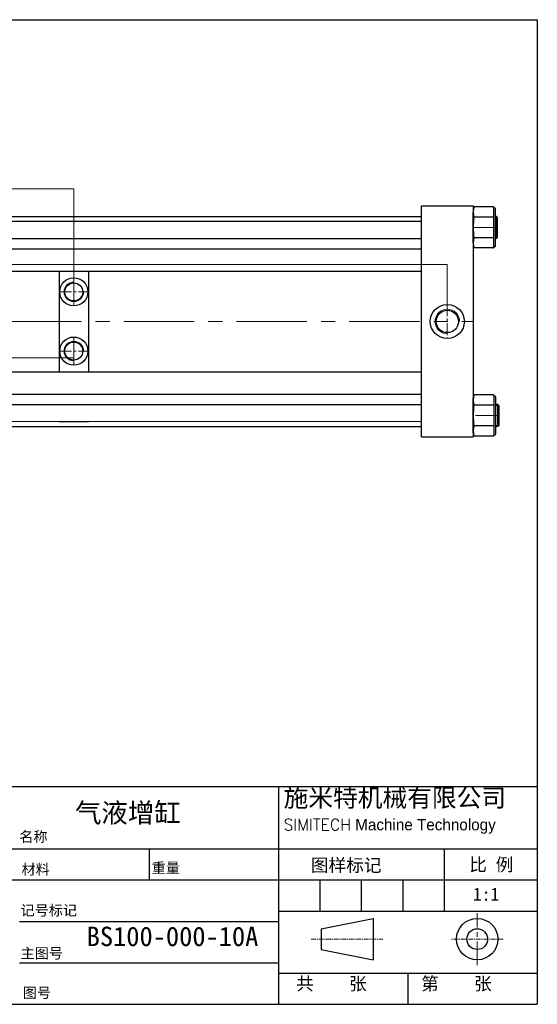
# Model space of a CAD drawing. Header units: millimetres. Extents: x 19428 to 22105, y 2450 to 5923.
# Tile 35 of 35: x 20688 to 21388, y 4593 to 5923. Entities that reach past the tile are written whole.
import ezdxf

# ---------------------------------------------------------------- set-up
doc = ezdxf.new("R2010")
doc.units = ezdxf.units.MM
doc.linetypes.add('CENTER', pattern=[50.8, 31.75, -6.35, 6.35, -6.35])
for name, color, linetype, lineweight in [('图层1', 7, 'Continuous', 25), ('图层2', 3, 'CENTER', 13), ('图层3', 2, 'Continuous', 13), ('图层4', 1, 'Continuous', 30), ('图层7', 4, 'Continuous', 13)]:
    doc.layers.add(name, color=color, linetype=linetype, lineweight=lineweight)

msp = doc.modelspace()

# ---------------------------------------------------------------- linework, layer by layer
at = {"layer": '图层1'}
for p, q in [((21231.485, 5358.953), (21231.485, 5670.953)), ((21301.485, 5670.953), (21301.485, 5358.953)), ((21328.885, 5669.666), (21302.485, 5669.666)), ((21330.485, 5668.166), (21330.085, 5668.166)), ((19746.485, 5656.953), (21231.485, 5656.953)), ((21301.485, 5665.453), (21301.485, 5618.453)), ((21329.485, 5655.809), (21302.485, 5655.809)), ((21332.985, 5656.953), (21331.485, 5656.953)), ((21332.985, 5656.953), (21332.985, 5626.953)), ((21334.485, 5655.453), (21332.985, 5656.953)), ((19816.485, 5626.953), (21231.485, 5626.953)), ((21329.485, 5628.096), (21302.485, 5628.096)), ((21332.985, 5626.953), (21331.485, 5626.953)), ((21334.485, 5628.453), (21332.985, 5626.953)), ((19816.485, 5612.953), (21231.485, 5612.953)), ((21328.885, 5614.24), (21302.485, 5614.24)), ((21330.485, 5615.74), (21330.085, 5615.74)), ((19816.485, 5582.953), (21231.485, 5582.953)), ((20741.485, 5582.953), (20741.485, 5446.953)), ((20781.485, 5582.953), (20781.485, 5446.953)), ((19816.485, 5446.953), (21231.485, 5446.953)), ((19816.485, 5416.953), (21231.485, 5416.953)), ((21328.885, 5415.666), (21302.485, 5415.666)), ((21330.485, 5414.166), (21330.085, 5414.166)), ((19816.485, 5402.953), (21231.485, 5402.953)), ((21301.485, 5364.453), (21301.485, 5411.453)), ((21329.485, 5401.809), (21302.485, 5401.809)), ((21334.6, 5402.953), (21331.485, 5402.953)), ((21334.6, 5372.953), (21334.6, 5402.953)), ((21336.1, 5401.453), (21334.6, 5402.953)), ((20741.485, 5379.953), (20781.485, 5379.953)), ((21329.485, 5374.096), (21302.485, 5374.096)), ((21336.1, 5374.453), (21334.6, 5372.953)), ((19816.485, 5372.953), (21231.485, 5372.953)), ((21328.885, 5360.24), (21302.485, 5360.24)), ((21330.485, 5361.74), (21330.085, 5361.74)), ((21334.6, 5372.953), (21331.485, 5372.953)), ((21038.161, 4886.59), (21038.161, 4592.59)), ((20058.161, 4802.59), (21388.161, 4802.59)), ((20863.161, 4802.59), (20863.161, 4760.59)), ((21262.161, 4802.59), (21262.161, 4718.59)), ((20058.161, 4760.59), (21388.161, 4760.59)), ((21094.161, 4760.59), (21094.161, 4718.59)), ((21150.161, 4760.59), (21150.161, 4718.59)), ((21206.161, 4760.59), (21206.161, 4718.59)), ((21038.161, 4718.59), (21388.161, 4718.59)), ((21096.047, 4694.622), (21166.047, 4708.622)), ((21166.047, 4708.622), (21166.047, 4652.622)), ((20688.161, 4704.59), (21038.161, 4704.59)), ((21096.047, 4694.622), (21096.047, 4666.622)), ((21096.047, 4666.622), (21166.047, 4652.622)), ((20688.161, 4648.59), (21038.161, 4648.59)), ((21038.161, 4634.59), (21388.161, 4634.59)), ((21213.161, 4634.59), (21213.161, 4592.59))]:
    msp.add_line(p, q, dxfattribs=at)
at = {"layer": '图层1', "ltscale": 3}
for p, q in [((21231.485, 5670.953), (21301.485, 5670.953)), ((21329.485, 5669.066), (21329.485, 5668.766)), ((21329.485, 5615.14), (21329.485, 5668.766)), ((21331.485, 5616.74), (21331.485, 5667.166)), ((21301.485, 5662.716), (21301.485, 5662.759)), ((21301.485, 5621.146), (21301.485, 5662.716)), ((21334.485, 5628.453), (21334.485, 5655.453)), ((21231.485, 5649.953), (19816.485, 5649.953)), ((21301.485, 5621.19), (21301.485, 5621.146)), ((21329.485, 5614.84), (21329.485, 5615.14)), ((21329.485, 5415.066), (21329.485, 5414.766)), ((21329.485, 5414.766), (21329.485, 5361.14)), ((21331.485, 5413.166), (21331.485, 5362.74)), ((21301.485, 5408.759), (21301.485, 5367.19)), ((21301.485, 5408.716), (21301.485, 5408.759)), ((21336.1, 5401.453), (21336.1, 5374.453)), ((21301.485, 5367.19), (21301.485, 5367.146)), ((21329.485, 5360.84), (21329.485, 5361.14)), ((21231.485, 5358.953), (21301.485, 5358.953))]:
    msp.add_line(p, q, dxfattribs=at)
at = {"layer": '图层1'}
for centre, radius in [((20761.485, 5554.953), 19), ((20761.485, 5554.953), 12.2), ((21266.485, 5514.953), 23), ((21266.485, 5514.953), 15.1), ((20761.485, 5474.953), 19), ((20761.485, 5474.953), 12.2), ((21306.928, 4680.622), 28), ((21306.928, 4680.622), 14)]:
    msp.add_circle(centre, radius, dxfattribs=at)
for centre, radius, start, end in [((21325.985, 5662.737), 24.5, 163.573421, 196.426579), ((21328.885, 5669.066), 0.6, 0, 90), ((21330.485, 5667.166), 1, 0, 90), ((21397.985, 5641.953), 96.5, 171.744379, 188.255621), ((21325.985, 5621.168), 24.5, 163.573421, 196.426579), ((21328.885, 5614.84), 0.6, 270, 0), ((21330.485, 5616.74), 1, 270, 0), ((21325.985, 5408.737), 24.5, 163.573421, 196.426579), ((21328.885, 5415.066), 0.6, 0, 90), ((21330.485, 5413.166), 1, 0, 90), ((21397.985, 5387.953), 96.5, 171.744379, 188.255621), ((21325.985, 5367.168), 24.5, 163.573421, 196.426579), ((21328.885, 5360.84), 0.6, 270, 0), ((21330.485, 5362.74), 1, 270, 0)]:
    msp.add_arc(centre, radius, start, end, dxfattribs=at)
at = {"layer": '图层1', "ltscale": 3}
for centre, start, end in [((21330.085, 5668.766), 180, 270), ((21330.085, 5615.14), 90, 180), ((21330.085, 5414.766), 180, 270), ((21330.085, 5361.14), 90, 180)]:
    msp.add_arc(centre, 0.6, start, end, dxfattribs=at)
at = {"layer": '图层2'}
for p, q in [((21334.485, 5641.953), (21301.485, 5641.953)), ((21336.1, 5387.953), (21301.485, 5387.953)), ((21306.928, 4645.622), (21306.928, 4715.622))]:
    msp.add_line(p, q, dxfattribs=at)
at = {"layer": '图层2', "ltscale": 0.3}
for p, q in [((20761.485, 5535.953), (20761.485, 5573.953)), ((20761.485, 5537.953), (20761.485, 5571.953)), ((20761.485, 5493.953), (20761.485, 5455.953)), ((20761.485, 5491.953), (20761.485, 5457.953))]:
    msp.add_line(p, q, dxfattribs=at)
at = {"layer": '图层2', "ltscale": 0.5}
for p, q in [((20742.485, 5554.953), (20780.485, 5554.953)), ((21266.485, 5537.953), (21266.485, 5491.953)), ((20742.485, 5474.953), (20780.485, 5474.953))]:
    msp.add_line(p, q, dxfattribs=at)
at = {"layer": '图层2', "ltscale": 3}
msp.add_line((19609.814, 5514.953), (21301.485, 5514.953), dxfattribs=at)
at = {"layer": '图层2', "ltscale": 0.2}
for p, q in [((21082.57, 4680.622), (21179.371, 4680.622)), ((21341.928, 4680.622), (21271.928, 4680.622))]:
    msp.add_line(p, q, dxfattribs=at)
at = {"layer": '图层4'}
for p, q in [((19428.161, 5922.59), (21388.161, 5922.59)), ((21388.161, 5922.59), (21388.161, 4592.59)), ((20058.161, 4886.59), (21388.161, 4886.59)), ((19428.161, 4592.59), (21388.161, 4592.59)), ((20058.161, 4592.59), (21388.161, 4592.59))]:
    msp.add_line(p, q, dxfattribs=at)
at = {"layer": '图层7'}
for p, q in [((20098.485, 5693.991), (20761.485, 5693.991)), ((20761.485, 5571.953), (20761.485, 5693.991)), ((21334.485, 5655.453), (21331.485, 5655.453)), ((21334.485, 5628.453), (21331.485, 5628.453)), ((21266.485, 5592.122), (20536.114, 5592.122)), ((21266.485, 5537.953), (21266.485, 5592.122)), ((20481.304, 5465.953), (20761.485, 5465.953)), ((21336.1, 5401.453), (21331.485, 5401.453)), ((20885.485, 5379.953), (20325.485, 5379.953)), ((21231.485, 5379.953), (20781.485, 5379.953)), ((21336.1, 5374.453), (21331.485, 5374.453))]:
    msp.add_line(p, q, dxfattribs=at)
for centre, radius, start, end in [((20761.485, 5554.953), 13.2, 90, 0), ((21266.485, 5514.953), 16.6, 0, 270), ((20761.485, 5474.953), 13.2, 0, 270)]:
    msp.add_arc(centre, radius, start, end, dxfattribs=at)

# ---------------------------------------------------------------- texts
at = {"layer": '图层3', "attachment_point": 1}
for s, insert, char_height, width in [('{\\fLiSu|b0|i0|c134|p49;施米特机械有限公司\\P\\Ftxt.shx|c0;\\H0.6286x;SIMITECH\\fLiSu|b0|i0|c134|p49; Machine Technology}', (21045.114, 4883.816), 24.5, 363.88352), ('{\\fSimSun|b0|i0|c134|p54;BS100-000-10A}', (20778.892, 4697.422), 26.25, 191.29186)]:
    msp.add_mtext(s, dxfattribs=dict(at, insert=insert, char_height=char_height, width=width))
for s, insert, char_height in [('{\\fLiSu|b0|i0|c134|p49;\\C2;气液增缸}', (20762.922, 4864.416), 26.25), ('{\\f宋体|b0|i0|c134|p54;名称}', (20687.782, 4825.972), 14), ('{\\f宋体|b0|i0|c134|p54;图样标记}', (21081.979, 4789.22), 17.5), ('{\\f宋体|b0|i0|c134|p54;比 例}', (21296.142, 4790.024), 17.5), ('{\\f宋体|b0|i0|c134|p54;材料}', (20690.738, 4781.93), 14), ('{\\f宋体|b0|i0|c134|p54;重量}', (20866.724, 4783.898), 14), ('{\\f宋体|b0|i0|c134|p54;1:1}', (21301.044, 4749.978), 17.5), ('{\\f宋体|b0|i0|c134|p54;记号标记}', (20689.462, 4726.467), 14), ('{\\f宋体|b0|i0|c134|p54;主图号}', (20689.462, 4668.525), 14), ('{\\f宋体|b0|i0|c134|p54;共    张}', (21062.138, 4629.262), 17.5), ('{\\f宋体|b0|i0|c134|p54;第    张}', (21231.105, 4629.262), 17.5), ('{\\f宋体|b0|i0|c134|p54;图号}', (20692.554, 4615.096), 14)]:
    msp.add_mtext(s, dxfattribs=dict(at, insert=insert, char_height=char_height))

doc.saveas('drawing.dxf')
